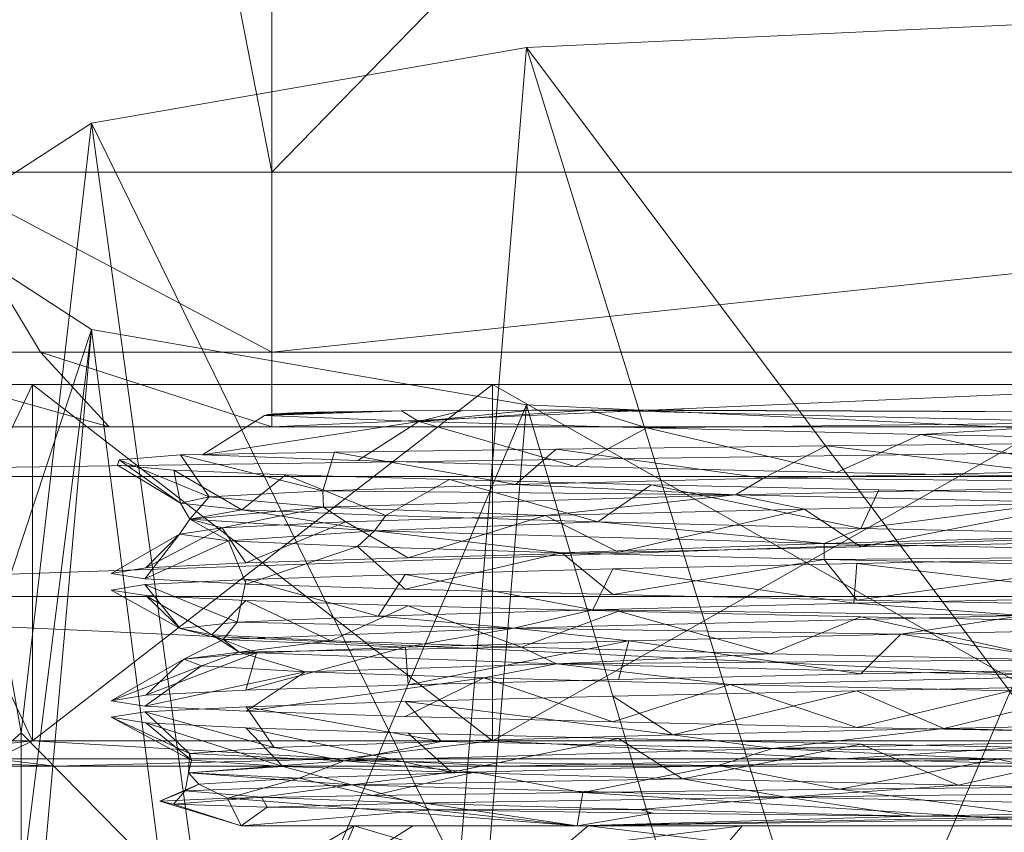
# Model space of a CAD drawing. Header units: millimetres. Extents: x -95 to 95, y -35 to 74.
# Tile 11 of 32: x -13 to -1, y -13 to -3. Entities that reach past the tile are written whole.
import ezdxf

# ---------------------------------------------------------------- set-up
doc = ezdxf.new("R2010")
doc.units = ezdxf.units.MM
doc.header["$LTSCALE"] = 2540
for name, color, linetype, lineweight in [('1', 7, 'Continuous', 18), ('11', 7, 'Continuous', 18), ('13', 7, 'Continuous', 18), ('19', 7, 'Continuous', 18), ('2', 7, 'Continuous', 18), ('20', 7, 'Continuous', 18), ('38', 7, 'Continuous', 18), ('55', 7, 'Continuous', 18), ('58', 7, 'Continuous', 18), ('59', 7, 'Continuous', 18), ('67', 7, 'Continuous', 18), ('68', 7, 'Continuous', 18), ('69', 7, 'Continuous', 18), ('70', 7, 'Continuous', 18), ('71', 7, 'Continuous', 18), ('72', 7, 'Continuous', 18), ('73', 7, 'Continuous', 18), ('74', 7, 'Continuous', 18), ('75', 7, 'Continuous', 18), ('76', 7, 'Continuous', 18), ('84', 7, 'Continuous', 18), ('9', 7, 'Continuous', 18), ('95', 7, 'Continuous', 18)]:
    doc.layers.add(name, color=color, linetype=linetype, lineweight=lineweight)

msp = doc.modelspace()

# ---------------------------------------------------------------- linework, layer by layer
at = {"layer": '1', "color": 7, "linetype": 'Continuous'}
for points in [[(-94.5, 15.5), (94.5, 15.5), (-94.5, -15), (-94.5, 15.5)], [(-94.5, -15), (94.5, 15.5), (-94.354, -15.354), (-94.5, -15)], [(-94.354, -15.354), (94.5, 15.5), (-94, -15.5), (-94.354, -15.354)], [(-94, -15.5), (94.5, 15.5), (94, -15.5), (-94, -15.5)]]:
    msp.add_3dface(points, dxfattribs=at)
at = {"layer": '11', "color": 7, "linetype": 'Continuous'}
for points in [[(-20.851, -8, 43), (20.851, -8, 43), (16.527, -8, 49.139), (-20.851, -8, 43)], [(-16.531, -8, 49.131), (-20.851, -8, 43), (16.527, -8, 49.139), (-16.531, -8, 49.131)], [(-15, -8, 56.5), (-16.531, -8, 49.131), (15, -8, 56.5), (-15, -8, 56.5)], [(15, -8, 56.5), (-16.531, -8, 49.131), (16.527, -8, 49.139), (15, -8, 56.5)], [(-15, -8, 148.5), (-15, -8, 56.5), (15, -8, 148.5), (-15, -8, 148.5)], [(15, -8, 148.5), (-15, -8, 56.5), (15, -8, 56.5), (15, -8, 148.5)], [(-14.619, -8, 150.413), (-15, -8, 148.5), (14.619, -8, 150.413), (-14.619, -8, 150.413)], [(14.619, -8, 150.413), (-15, -8, 148.5), (15, -8, 148.5), (14.619, -8, 150.413)], [(-13.536, -8, 152.036), (-14.619, -8, 150.413), (13.536, -8, 152.036), (-13.536, -8, 152.036)], [(13.536, -8, 152.036), (-14.619, -8, 150.413), (14.619, -8, 150.413), (13.536, -8, 152.036)], [(-11.913, -8, 153.119), (-13.536, -8, 152.036), (11.913, -8, 153.119), (-11.913, -8, 153.119)], [(11.913, -8, 153.119), (-13.536, -8, 152.036), (13.536, -8, 152.036), (11.913, -8, 153.119)], [(-10, -8, 153.5), (-11.913, -8, 153.119), (10, -8, 153.5), (-10, -8, 153.5)], [(10, -8, 153.5), (-11.913, -8, 153.119), (11.913, -8, 153.119), (10, -8, 153.5)]]:
    msp.add_3dface(points, dxfattribs=at)
at = {"layer": '13', "color": 7, "linetype": 'Continuous'}
for points in [[(-10, -5, 156.5), (-10, 15.5, 156.5), (-14, 15.5, 155.428), (-10, -5, 156.5)], [(-10, -5, 156.5), (-14, 15.5, 155.428), (-14, -5, 155.428), (-10, -5, 156.5)]]:
    msp.add_3dface(points, dxfattribs=at)
at = {"layer": '19', "color": 7, "linetype": 'Continuous'}
for points in [[(-12.725, -7.121, 155.079), (-14, -5, 155.428), (-15.036, -7.121, 153.536), (-12.725, -7.121, 155.079)], [(-10, -5, 156.5), (-14, -5, 155.428), (-10, -7.121, 155.621), (-10, -5, 156.5)], [(-10, -7.121, 155.621), (-14, -5, 155.428), (-12.725, -7.121, 155.079), (-10, -7.121, 155.621)], [(-13.536, -8, 152.036), (-11.913, -8, 153.119), (-15.036, -7.121, 153.536), (-13.536, -8, 152.036)], [(-11.913, -8, 153.119), (-12.725, -7.121, 155.079), (-15.036, -7.121, 153.536), (-11.913, -8, 153.119)], [(-11.913, -8, 153.119), (-10, -8, 153.5), (-12.725, -7.121, 155.079), (-11.913, -8, 153.119)], [(-10, -8, 153.5), (-10, -7.121, 155.621), (-12.725, -7.121, 155.079), (-10, -8, 153.5)]]:
    msp.add_3dface(points, dxfattribs=at)
at = {"layer": '2', "color": 7, "linetype": 'Continuous'}
for points in [[(-87, -15, 41), (87, -15, 41), (-20.851, -10, 41), (-87, -15, 41)], [(-20.851, -10, 41), (87, -15, 41), (20.851, -10, 41), (-20.851, -10, 41)]]:
    msp.add_3dface(points, dxfattribs=at)
at = {"layer": '20', "color": 7, "linetype": 'Continuous'}
for points in [[(10, -5, 156.5), (-10, -5, 156.5), (-10, -7.121, 155.621), (10, -5, 156.5)], [(10, -5, 156.5), (-10, -7.121, 155.621), (10, -7.121, 155.621), (10, -5, 156.5)], [(-10, -8, 153.5), (10, -8, 153.5), (10, -7.121, 155.621), (-10, -8, 153.5)], [(-10, -7.121, 155.621), (-10, -8, 153.5), (10, -7.121, 155.621), (-10, -7.121, 155.621)]]:
    msp.add_3dface(points, dxfattribs=at)
at = {"layer": '38', "color": 7, "linetype": 'Continuous'}
for points in [[(20.851, -8, 43), (-20.851, -8, 43), (-20.851, -8.586, 41.586), (20.851, -8, 43)], [(20.851, -8.586, 41.586), (20.851, -8, 43), (-20.851, -8.586, 41.586), (20.851, -8.586, 41.586)], [(-20.851, -10, 41), (20.851, -10, 41), (20.851, -8.586, 41.586), (-20.851, -10, 41)], [(-20.851, -10, 41), (20.851, -8.586, 41.586), (-20.851, -8.586, 41.586), (-20.851, -10, 41)]]:
    msp.add_3dface(points, dxfattribs=at)
at = {"layer": '55', "linetype": 'Continuous'}
for points in [[(0, -12.857, 152.572), (0, -3.205, 150.871), (-7, -3.531, 149.023), (0, -12.857, 152.572)], [(-7, -3.531, 149.023), (-12.124, -4.421, 143.977), (-7.795, -13.268, 150.237), (-7, -3.531, 149.023)], [(-4.074, -12.962, 151.976), (-7, -3.531, 149.023), (-7.795, -13.268, 150.237), (-4.074, -12.962, 151.976)], [(0, -12.857, 152.572), (-7, -3.531, 149.023), (-4.074, -12.962, 151.976), (0, -12.857, 152.572)], [(-14, -5.636, 137.083), (-12.95, -11.606, 143.538), (-12.124, -4.421, 143.977), (-14, -5.636, 137.083)], [(-12.124, -4.421, 143.977), (-12.95, -11.606, 143.538), (-10.842, -13.749, 147.508), (-12.124, -4.421, 143.977)], [(-7.795, -13.268, 150.237), (-12.124, -4.421, 143.977), (-10.842, -13.749, 147.508), (-7.795, -13.268, 150.237)], [(-14, -12.53, 138.299), (-12.95, -11.606, 143.538), (-14, -5.636, 137.083), (-14, -12.53, 138.299)], [(-12.124, -6.852, 130.19), (-14, -12.53, 138.299), (-14, -5.636, 137.083), (-12.124, -6.852, 130.19)], [(-12.95, -13.454, 133.06), (-14, -12.53, 138.299), (-12.124, -6.852, 130.19), (-12.95, -13.454, 133.06)], [(-12.95, -16.211, 133.546), (-12.95, -13.454, 133.06), (-12.124, -6.852, 130.19), (-12.95, -16.211, 133.546)], [(-10.842, -16.826, 130.062), (-12.95, -16.211, 133.546), (-12.124, -6.852, 130.19), (-10.842, -16.826, 130.062)], [(-7, -7.742, 125.143), (-10.842, -16.826, 130.062), (-12.124, -6.852, 130.19), (-7, -7.742, 125.143)], [(-7.795, -17.307, 127.333), (-10.842, -16.826, 130.062), (-7, -7.742, 125.143), (-7.795, -17.307, 127.333)], [(-4.074, -17.613, 125.594), (-7.795, -17.307, 127.333), (-7, -7.742, 125.143), (-4.074, -17.613, 125.594)], [(0, -8.068, 123.296), (-4.074, -17.613, 125.594), (-7, -7.742, 125.143), (0, -8.068, 123.296)], [(0, -8.068, 123.296), (0, -17.719, 124.998), (-4.074, -17.613, 125.594), (0, -8.068, 123.296)], [(-10.842, -13.749, 147.508), (-12.95, -11.606, 143.538), (-12.95, -14.364, 144.024), (-10.842, -13.749, 147.508)]]:
    msp.add_3dface(points, dxfattribs=at)
at = {"layer": '58', "linetype": 'Continuous'}
msp.add_3dface([(-12.95, -11.606, 143.538), (-14, -12.53, 138.299), (-12.95, -13.454, 133.06), (-12.95, -11.606, 143.538)], dxfattribs=at)
at = {"layer": '59', "linetype": 'Continuous'}
msp.add_3dface([(-12.95, -11.606, 143.538), (-12.95, -13.454, 133.06), (-12.95, -14.364, 144.024), (-12.95, -11.606, 143.538)], dxfattribs=at)
at = {"layer": '67', "color": 7, "linetype": 'Continuous'}
for points in [[(-10.085, -7.867, 85.39), (-8.266, -7.935, 82.608), (-10.817, -8.331, 85.056), (-10.085, -7.867, 85.39)], [(-10.817, -8.331, 85.056), (-8.266, -7.935, 82.608), (-8.986, -8.396, 82.209), (-10.817, -8.331, 85.056)], [(-8.986, -8.396, 82.209), (-8.266, -7.935, 82.608), (-6.428, -8.466, 79.993), (-8.986, -8.396, 82.209)], [(-8.266, -7.935, 82.608), (-5.584, -8.012, 80.42), (-6.428, -8.466, 79.993), (-8.266, -7.935, 82.608)], [(-6.428, -8.466, 79.993), (-5.584, -8.012, 80.42), (-3.35, -8.536, 78.588), (-6.428, -8.466, 79.993)], [(-5.584, -8.012, 80.42), (-2.356, -8.089, 79.164), (-3.35, -8.536, 78.588), (-5.584, -8.012, 80.42)], [(-3.35, -8.536, 78.588), (-2.356, -8.089, 79.164), (0, -8.602, 78.106), (-3.35, -8.536, 78.588)], [(-2.356, -8.089, 79.164), (0.964, -8.157, 78.953), (0, -8.602, 78.106), (-2.356, -8.089, 79.164)], [(-0.397, -8.896, 101.082), (-3.724, -8.968, 100.445), (-3.063, -9.412, 101.492), (-0.397, -8.896, 101.082)], [(0, -9.352, 101.893), (-0.397, -8.896, 101.082), (-3.063, -9.412, 101.492), (0, -9.352, 101.893)], [(-3.724, -8.968, 100.445), (-6.781, -9.046, 98.774), (-5.918, -9.477, 100.317), (-3.724, -8.968, 100.445)], [(-3.063, -9.412, 101.492), (-3.724, -8.968, 100.445), (-5.918, -9.477, 100.317), (-3.063, -9.412, 101.492)], [(-9.127, -9.12, 96.297), (-10.585, -9.188, 93.305), (-10.304, -9.603, 95.94), (-9.127, -9.12, 96.297)], [(-8.394, -9.542, 98.426), (-9.127, -9.12, 96.297), (-10.304, -9.603, 95.94), (-8.394, -9.542, 98.426)], [(-6.781, -9.046, 98.774), (-9.127, -9.12, 96.297), (-8.394, -9.542, 98.426), (-6.781, -9.046, 98.774)], [(-5.918, -9.477, 100.317), (-6.781, -9.046, 98.774), (-8.394, -9.542, 98.426), (-5.918, -9.477, 100.317)], [(-11.484, -9.662, 93.095), (-11.088, -9.266, 89.877), (-11.893, -9.727, 90.04), (-11.484, -9.662, 93.095)], [(-11.893, -9.727, 90.04), (-11.088, -9.266, 89.877), (-11.496, -9.791, 86.952), (-11.893, -9.727, 90.04)], [(-11.088, -9.266, 89.877), (-10.511, -9.343, 86.466), (-11.496, -9.791, 86.952), (-11.088, -9.266, 89.877)], [(-10.585, -9.188, 93.305), (-11.088, -9.266, 89.877), (-11.484, -9.662, 93.095), (-10.585, -9.188, 93.305)], [(-10.304, -9.603, 95.94), (-10.585, -9.188, 93.305), (-11.484, -9.662, 93.095), (-10.304, -9.603, 95.94)], [(-11.496, -9.791, 86.952), (-10.511, -9.343, 86.466), (-10.3, -9.852, 84.053), (-11.496, -9.791, 86.952)], [(-10.511, -9.343, 86.466), (-8.992, -9.411, 83.51), (-10.3, -9.852, 84.053), (-10.511, -9.343, 86.466)], [(-10.3, -9.852, 84.053), (-8.992, -9.411, 83.51), (-8.429, -9.912, 81.609), (-10.3, -9.852, 84.053)], [(-8.992, -9.411, 83.51), (-6.585, -9.485, 81.078), (-8.429, -9.912, 81.609), (-8.992, -9.411, 83.51)], [(-8.429, -9.912, 81.609), (-6.585, -9.485, 81.078), (-5.984, -9.976, 79.722), (-8.429, -9.912, 81.609)], [(-6.585, -9.485, 81.078), (-3.493, -9.563, 79.476), (-5.984, -9.976, 79.722), (-6.585, -9.485, 81.078)], [(-5.984, -9.976, 79.722), (-3.493, -9.563, 79.476), (-3.109, -10.041, 78.52), (-5.984, -9.976, 79.722)], [(-3.493, -9.563, 79.476), (-0.165, -9.635, 78.912), (-3.109, -10.041, 78.52), (-3.493, -9.563, 79.476)], [(-3.109, -10.041, 78.52), (-0.165, -9.635, 78.912), (0, -10.102, 78.107), (-3.109, -10.041, 78.52)], [(0.73, -10.373, 101.065), (-2.591, -10.442, 100.782), (0, -10.852, 101.893), (0.73, -10.373, 101.065)], [(-5.796, -10.52, 99.454), (-8.424, -10.596, 97.211), (-8.394, -11.042, 98.426), (-5.796, -10.52, 99.454)], [(-5.918, -10.977, 100.317), (-5.796, -10.52, 99.454), (-8.394, -11.042, 98.426), (-5.918, -10.977, 100.317)], [(-3.063, -10.912, 101.492), (-5.796, -10.52, 99.454), (-5.918, -10.977, 100.317), (-3.063, -10.912, 101.492)], [(-2.591, -10.442, 100.782), (-5.796, -10.52, 99.454), (-3.063, -10.912, 101.492), (-2.591, -10.442, 100.782)], [(0, -10.852, 101.893), (-2.591, -10.442, 100.782), (-3.063, -10.912, 101.492), (0, -10.852, 101.893)], [(-10.181, -10.664, 94.394), (-11.037, -10.739, 91.074), (-11.484, -11.162, 93.095), (-10.181, -10.664, 94.394)], [(-10.304, -11.103, 95.94), (-10.181, -10.664, 94.394), (-11.484, -11.162, 93.095), (-10.304, -11.103, 95.94)], [(-8.424, -10.596, 97.211), (-10.181, -10.664, 94.394), (-10.304, -11.103, 95.94), (-8.424, -10.596, 97.211)], [(-8.394, -11.042, 98.426), (-8.424, -10.596, 97.211), (-10.304, -11.103, 95.94), (-8.394, -11.042, 98.426)], [(-11.037, -10.739, 91.074), (-10.826, -10.817, 87.599), (-11.893, -11.227, 90.04), (-11.037, -10.739, 91.074)], [(-11.484, -11.162, 93.095), (-11.037, -10.739, 91.074), (-11.893, -11.227, 90.04), (-11.484, -11.162, 93.095)], [(-11.893, -11.227, 90.04), (-10.826, -10.817, 87.599), (-11.496, -11.291, 86.952), (-11.893, -11.227, 90.04)], [(-10.826, -10.817, 87.599), (-9.607, -10.888, 84.462), (-11.496, -11.291, 86.952), (-10.826, -10.817, 87.599)], [(-11.496, -11.291, 86.952), (-9.607, -10.888, 84.462), (-10.3, -11.352, 84.053), (-11.496, -11.291, 86.952)], [(-9.607, -10.888, 84.462), (-7.503, -10.958, 81.835), (-10.3, -11.352, 84.053), (-9.607, -10.888, 84.462)], [(-10.3, -11.352, 84.053), (-7.503, -10.958, 81.835), (-8.429, -11.412, 81.609), (-10.3, -11.352, 84.053)], [(-8.429, -11.412, 81.609), (-7.503, -10.958, 81.835), (-5.984, -11.476, 79.722), (-8.429, -11.412, 81.609)], [(-7.503, -10.958, 81.835), (-4.602, -11.037, 79.911), (-5.984, -11.476, 79.722), (-7.503, -10.958, 81.835)], [(-5.984, -11.476, 79.722), (-4.602, -11.037, 79.911), (-3.109, -11.541, 78.52), (-5.984, -11.476, 79.722)], [(-4.602, -11.037, 79.911), (-1.3, -11.112, 78.987), (-3.109, -11.541, 78.52), (-4.602, -11.037, 79.911)], [(-3.109, -11.541, 78.52), (-1.3, -11.112, 78.987), (0, -11.602, 78.107), (-3.109, -11.541, 78.52)], [(-4.742, -11.992, 100.024), (-3.312, -12.271, 101.155), (-1.446, -11.917, 100.994), (-4.742, -11.992, 100.024)], [(-3.312, -12.271, 101.155), (0, -12.238, 101.695), (-1.446, -11.917, 100.994), (-3.312, -12.271, 101.155)], [(-1.446, -11.917, 100.994), (0, -12.238, 101.695), (1.872, -11.85, 100.93), (-1.446, -11.917, 100.994)], [(-7.614, -12.071, 98.062), (-6.335, -12.307, 99.687), (-4.742, -11.992, 100.024), (-7.614, -12.071, 98.062)], [(-6.335, -12.307, 99.687), (-3.312, -12.271, 101.155), (-4.742, -11.992, 100.024), (-6.335, -12.307, 99.687)], [(-10.858, -12.212, 92.252), (-10.522, -12.376, 94.53), (-9.678, -12.141, 95.413), (-10.858, -12.212, 92.252)], [(-10.522, -12.376, 94.53), (-8.811, -12.343, 97.409), (-9.678, -12.141, 95.413), (-10.522, -12.376, 94.53)], [(-9.678, -12.141, 95.413), (-8.811, -12.343, 97.409), (-7.614, -12.071, 98.062), (-9.678, -12.141, 95.413)], [(-8.811, -12.343, 97.409), (-6.335, -12.307, 99.687), (-7.614, -12.071, 98.062), (-8.811, -12.343, 97.409)], [(-11.318, -12.411, 91.32), (-10.522, -12.376, 94.53), (-10.858, -12.212, 92.252), (-11.318, -12.411, 91.32)], [(-11.021, -12.291, 88.774), (-11.318, -12.411, 91.32), (-10.858, -12.212, 92.252), (-11.021, -12.291, 88.774)], [(-11.157, -12.447, 88.017), (-11.318, -12.411, 91.32), (-11.021, -12.291, 88.774), (-11.157, -12.447, 88.017)], [(-10.122, -12.365, 85.471), (-11.157, -12.447, 88.017), (-11.021, -12.291, 88.774), (-10.122, -12.365, 85.471)], [(-10.054, -12.482, 84.903), (-11.157, -12.447, 88.017), (-10.122, -12.365, 85.471), (-10.054, -12.482, 84.903)], [(-8.326, -12.433, 82.676), (-10.054, -12.482, 84.903), (-10.122, -12.365, 85.471), (-8.326, -12.433, 82.676)], [(-8.121, -12.515, 82.266), (-10.054, -12.482, 84.903), (-8.326, -12.433, 82.676), (-8.121, -12.515, 82.266)], [(-5.664, -12.51, 80.467), (-8.121, -12.515, 82.266), (-8.326, -12.433, 82.676), (-5.664, -12.51, 80.467)], [(-5.511, -12.551, 80.305), (-8.121, -12.515, 82.266), (-5.664, -12.51, 80.467), (-5.511, -12.551, 80.305)], [(-2.444, -12.587, 79.184), (-5.511, -12.551, 80.305), (-5.664, -12.51, 80.467), (-2.444, -12.587, 79.184)]]:
    msp.add_3dface(points, dxfattribs=at)
at = {"layer": '68', "color": 7, "linetype": 'Continuous'}
for points in [[(10.36, -12.7, 86.634), (10.361, -12.7, 93.366), (-10.361, -12.7, 86.634), (10.36, -12.7, 86.634)], [(-6.404, -12.7, 81.188), (10.36, -12.7, 86.634), (-10.361, -12.7, 86.634), (-6.404, -12.7, 81.188)], [(-10.361, -12.7, 86.634), (10.361, -12.7, 93.366), (-10.36, -12.7, 93.366), (-10.361, -12.7, 86.634)], [(10.361, -12.7, 93.366), (6.404, -12.7, 98.812), (-10.36, -12.7, 93.366), (10.361, -12.7, 93.366)], [(-10.36, -12.7, 93.366), (6.404, -12.7, 98.812), (-6.404, -12.7, 98.813), (-10.36, -12.7, 93.366)], [(0, -12.7, 79.106), (6.404, -12.7, 81.187), (-6.404, -12.7, 81.188), (0, -12.7, 79.106)], [(6.404, -12.7, 81.187), (10.36, -12.7, 86.634), (-6.404, -12.7, 81.188), (6.404, -12.7, 81.187)], [(6.404, -12.7, 98.812), (0, -12.7, 100.894), (-6.404, -12.7, 98.813), (6.404, -12.7, 98.812)]]:
    msp.add_3dface(points, dxfattribs=at)
at = {"layer": '69', "color": 7, "linetype": 'Continuous'}
for points in [[(-8.266, -7.935, 82.608), (-10.085, -7.867, 85.39), (-8.473, -7.812, 82.995), (-8.266, -7.935, 82.608)], [(-8.473, -7.812, 82.995), (-10.085, -7.867, 85.39), (-8.956, -7.817, 83.609), (-8.473, -7.812, 82.995)], [(-8.956, -7.817, 83.609), (-10.085, -7.867, 85.39), (-9.266, -7.822, 84.051), (-8.956, -7.817, 83.609)], [(-9.266, -7.822, 84.051), (-10.085, -7.867, 85.39), (-9.478, -7.827, 84.379), (-9.266, -7.822, 84.051)], [(-9.478, -7.827, 84.379), (-10.085, -7.867, 85.39), (-9.629, -7.831, 84.626), (-9.478, -7.827, 84.379)], [(-9.629, -7.831, 84.626), (-10.085, -7.867, 85.39), (-9.74, -7.835, 84.815), (-9.629, -7.831, 84.626)], [(-9.74, -7.835, 84.815), (-10.085, -7.867, 85.39), (-9.823, -7.839, 84.96), (-9.74, -7.835, 84.815)], [(-9.823, -7.839, 84.96), (-10.085, -7.867, 85.39), (-9.886, -7.842, 85.072), (-9.823, -7.839, 84.96)], [(-9.886, -7.842, 85.072), (-10.085, -7.867, 85.39), (-9.935, -7.845, 85.158), (-9.886, -7.842, 85.072)], [(-9.935, -7.845, 85.158), (-10.085, -7.867, 85.39), (-9.972, -7.848, 85.224), (-9.935, -7.845, 85.158)], [(-9.972, -7.848, 85.224), (-10.085, -7.867, 85.39), (-10.001, -7.851, 85.274), (-9.972, -7.848, 85.224)], [(-10.001, -7.851, 85.274), (-10.085, -7.867, 85.39), (-10.042, -7.856, 85.34), (-10.001, -7.851, 85.274)], [(-7.75, -7.807, 82.214), (-8.266, -7.935, 82.608), (-8.473, -7.812, 82.995), (-7.75, -7.807, 82.214)], [(-5.584, -8.012, 80.42), (-8.266, -7.935, 82.608), (-6.258, -7.804, 80.977), (-5.584, -8.012, 80.42)], [(-6.258, -7.804, 80.977), (-8.266, -7.935, 82.608), (-6.94, -7.805, 81.49), (-6.258, -7.804, 80.977)], [(-6.94, -7.805, 81.49), (-8.266, -7.935, 82.608), (-7.75, -7.807, 82.214), (-6.94, -7.805, 81.49)], [(-0.087, -7.948, 79.02), (-5.584, -8.012, 80.42), (-6.258, -7.804, 80.977), (-0.087, -7.948, 79.02)], [(-0.087, -7.948, 79.02), (-6.258, -7.804, 80.977), (-1.069, -7.821, 79.043), (-0.087, -7.948, 79.02)], [(-1.069, -7.821, 79.043), (-6.258, -7.804, 80.977), (-2.125, -7.816, 79.207), (-1.069, -7.821, 79.043)], [(-2.125, -7.816, 79.207), (-6.258, -7.804, 80.977), (-3.162, -7.811, 79.472), (-2.125, -7.816, 79.207)], [(-3.162, -7.811, 79.472), (-6.258, -7.804, 80.977), (-4.172, -7.808, 79.836), (-3.162, -7.811, 79.472)], [(-4.172, -7.808, 79.836), (-6.258, -7.804, 80.977), (-5.144, -7.805, 80.297), (-4.172, -7.808, 79.836)], [(-5.144, -7.805, 80.297), (-6.258, -7.804, 80.977), (-6.069, -7.804, 80.849), (-5.144, -7.805, 80.297)], [(-2.356, -8.089, 79.164), (-5.584, -8.012, 80.42), (-0.087, -7.948, 79.02), (-2.356, -8.089, 79.164)], [(0.964, -8.157, 78.953), (-2.356, -8.089, 79.164), (-0.087, -7.948, 79.02), (0.964, -8.157, 78.953)], [(-4.208, -8.604, 100.26), (1.788, -8.663, 100.834), (-0.918, -8.53, 101.051), (-4.208, -8.604, 100.26)], [(-9.397, -8.754, 95.887), (-4.54, -8.801, 99.998), (-7.129, -8.681, 98.494), (-9.397, -8.754, 95.887)], [(-7.129, -8.681, 98.494), (-4.54, -8.801, 99.998), (-4.208, -8.604, 100.26), (-7.129, -8.681, 98.494)], [(-4.54, -8.801, 99.998), (1.788, -8.663, 100.834), (-4.208, -8.604, 100.26), (-4.54, -8.801, 99.998)], [(-4.54, -8.801, 99.998), (-0.397, -8.896, 101.082), (1.788, -8.663, 100.834), (-4.54, -8.801, 99.998)], [(-10.735, -8.824, 92.78), (-9.389, -8.945, 95.694), (-9.397, -8.754, 95.887), (-10.735, -8.824, 92.78)], [(-9.389, -8.945, 95.694), (-4.54, -8.801, 99.998), (-9.397, -8.754, 95.887), (-9.389, -8.945, 95.694)], [(-9.389, -8.945, 95.694), (-6.781, -9.046, 98.774), (-4.54, -8.801, 99.998), (-9.389, -8.945, 95.694)], [(-6.781, -9.046, 98.774), (-3.724, -8.968, 100.445), (-4.54, -8.801, 99.998), (-6.781, -9.046, 98.774)], [(-3.724, -8.968, 100.445), (-0.397, -8.896, 101.082), (-4.54, -8.801, 99.998), (-3.724, -8.968, 100.445)], [(-11.073, -8.901, 89.396), (-10.966, -9.088, 89.435), (-10.735, -8.824, 92.78), (-11.073, -8.901, 89.396)], [(-10.354, -8.977, 86.03), (-10.966, -9.088, 89.435), (-11.073, -8.901, 89.396), (-10.354, -8.977, 86.03)], [(-10.966, -9.088, 89.435), (-9.389, -8.945, 95.694), (-10.735, -8.824, 92.78), (-10.966, -9.088, 89.435)], [(-10.966, -9.088, 89.435), (-10.585, -9.188, 93.305), (-9.389, -8.945, 95.694), (-10.966, -9.088, 89.435)], [(-8.788, -9.227, 83.417), (-10.966, -9.088, 89.435), (-10.354, -8.977, 86.03), (-8.788, -9.227, 83.417)], [(-10.585, -9.188, 93.305), (-9.127, -9.12, 96.297), (-9.389, -8.945, 95.694), (-10.585, -9.188, 93.305)], [(-8.658, -9.046, 83.072), (-8.788, -9.227, 83.417), (-10.354, -8.977, 86.03), (-8.658, -9.046, 83.072)], [(-9.127, -9.12, 96.297), (-6.781, -9.046, 98.774), (-9.389, -8.945, 95.694), (-9.127, -9.12, 96.297)], [(-10.511, -9.343, 86.466), (-11.088, -9.266, 89.877), (-10.966, -9.088, 89.435), (-10.511, -9.343, 86.466)], [(-11.088, -9.266, 89.877), (-10.585, -9.188, 93.305), (-10.966, -9.088, 89.435), (-11.088, -9.266, 89.877)], [(-8.788, -9.227, 83.417), (-10.511, -9.343, 86.466), (-10.966, -9.088, 89.435), (-8.788, -9.227, 83.417)], [(-6.161, -9.121, 80.78), (-8.788, -9.227, 83.417), (-8.658, -9.046, 83.072), (-6.161, -9.121, 80.78)], [(-3.494, -9.375, 79.59), (-8.788, -9.227, 83.417), (-6.161, -9.121, 80.78), (-3.494, -9.375, 79.59)], [(-3.061, -9.197, 79.342), (-3.494, -9.375, 79.59), (-6.161, -9.121, 80.78), (-3.061, -9.197, 79.342)], [(-8.992, -9.411, 83.51), (-10.511, -9.343, 86.466), (-8.788, -9.227, 83.417), (-8.992, -9.411, 83.51)], [(-6.585, -9.485, 81.078), (-8.992, -9.411, 83.51), (-8.788, -9.227, 83.417), (-6.585, -9.485, 81.078)], [(-3.494, -9.375, 79.59), (-6.585, -9.485, 81.078), (-8.788, -9.227, 83.417), (-3.494, -9.375, 79.59)], [(0.362, -9.269, 78.917), (-3.494, -9.375, 79.59), (-3.061, -9.197, 79.342), (0.362, -9.269, 78.917)], [(2.867, -9.511, 79.4), (-3.494, -9.375, 79.59), (0.362, -9.269, 78.917), (2.867, -9.511, 79.4)], [(-3.493, -9.563, 79.476), (-6.585, -9.485, 81.078), (-3.494, -9.375, 79.59), (-3.493, -9.563, 79.476)], [(2.867, -9.511, 79.4), (-3.493, -9.563, 79.476), (-3.494, -9.375, 79.59), (2.867, -9.511, 79.4)], [(-0.165, -9.635, 78.912), (-3.493, -9.563, 79.476), (2.867, -9.511, 79.4), (-0.165, -9.635, 78.912)], [(-6.22, -10.155, 99.18), (-1.155, -10.223, 100.92), (-3.144, -10.079, 100.634), (-6.22, -10.155, 99.18)], [(-3.144, -10.079, 100.634), (-1.155, -10.223, 100.92), (0.211, -10.008, 101.087), (-3.144, -10.079, 100.634)], [(-8.747, -10.231, 96.816), (-7.149, -10.371, 98.334), (-6.22, -10.155, 99.18), (-8.747, -10.231, 96.816)], [(-7.149, -10.371, 98.334), (-1.155, -10.223, 100.92), (-6.22, -10.155, 99.18), (-7.149, -10.371, 98.334)], [(-11.077, -10.376, 90.511), (-10.572, -10.507, 92.969), (-10.408, -10.301, 93.827), (-11.077, -10.376, 90.511)], [(-10.572, -10.507, 92.969), (-7.149, -10.371, 98.334), (-10.408, -10.301, 93.827), (-10.572, -10.507, 92.969)], [(-10.408, -10.301, 93.827), (-7.149, -10.371, 98.334), (-8.747, -10.231, 96.816), (-10.408, -10.301, 93.827)], [(-7.149, -10.371, 98.334), (-2.591, -10.442, 100.782), (-1.155, -10.223, 100.92), (-7.149, -10.371, 98.334)], [(-2.591, -10.442, 100.782), (0.73, -10.373, 101.065), (-1.155, -10.223, 100.92), (-2.591, -10.442, 100.782)], [(-10.706, -10.452, 87.11), (-10.572, -10.507, 92.969), (-11.077, -10.376, 90.511), (-10.706, -10.452, 87.11)], [(-10.572, -10.507, 92.969), (-8.424, -10.596, 97.211), (-7.149, -10.371, 98.334), (-10.572, -10.507, 92.969)], [(-8.424, -10.596, 97.211), (-5.796, -10.52, 99.454), (-7.149, -10.371, 98.334), (-8.424, -10.596, 97.211)], [(-5.796, -10.52, 99.454), (-2.591, -10.442, 100.782), (-7.149, -10.371, 98.334), (-5.796, -10.52, 99.454)], [(-11.037, -10.739, 91.074), (-10.181, -10.664, 94.394), (-10.572, -10.507, 92.969), (-11.037, -10.739, 91.074)], [(-10.382, -10.656, 86.423), (-11.037, -10.739, 91.074), (-10.572, -10.507, 92.969), (-10.382, -10.656, 86.423)], [(-10.382, -10.656, 86.423), (-10.572, -10.507, 92.969), (-10.706, -10.452, 87.11), (-10.382, -10.656, 86.423)], [(-9.305, -10.523, 83.968), (-10.382, -10.656, 86.423), (-10.706, -10.452, 87.11), (-9.305, -10.523, 83.968)], [(-10.181, -10.664, 94.394), (-8.424, -10.596, 97.211), (-10.572, -10.507, 92.969), (-10.181, -10.664, 94.394)], [(-7.057, -10.596, 81.446), (-10.382, -10.656, 86.423), (-9.305, -10.523, 83.968), (-7.057, -10.596, 81.446)], [(-10.826, -10.817, 87.599), (-11.037, -10.739, 91.074), (-10.382, -10.656, 86.423), (-10.826, -10.817, 87.599)], [(-9.607, -10.888, 84.462), (-10.826, -10.817, 87.599), (-10.382, -10.656, 86.423), (-9.607, -10.888, 84.462)], [(-6.645, -10.794, 81.258), (-10.382, -10.656, 86.423), (-7.057, -10.596, 81.446), (-6.645, -10.794, 81.258)], [(-6.645, -10.794, 81.258), (-9.607, -10.888, 84.462), (-10.382, -10.656, 86.423), (-6.645, -10.794, 81.258)], [(-4.125, -10.673, 79.707), (-6.645, -10.794, 81.258), (-7.057, -10.596, 81.446), (-4.125, -10.673, 79.707)], [(-0.766, -10.747, 78.937), (-6.645, -10.794, 81.258), (-4.125, -10.673, 79.707), (-0.766, -10.747, 78.937)], [(-0.537, -10.939, 79.033), (-6.645, -10.794, 81.258), (-0.766, -10.747, 78.937), (-0.537, -10.939, 79.033)], [(-7.503, -10.958, 81.835), (-9.607, -10.888, 84.462), (-6.645, -10.794, 81.258), (-7.503, -10.958, 81.835)], [(-4.602, -11.037, 79.911), (-7.503, -10.958, 81.835), (-6.645, -10.794, 81.258), (-4.602, -11.037, 79.911)], [(-0.537, -10.939, 79.033), (-4.602, -11.037, 79.911), (-6.645, -10.794, 81.258), (-0.537, -10.939, 79.033)], [(-1.3, -11.112, 78.987), (-4.602, -11.037, 79.911), (-0.537, -10.939, 79.033), (-1.3, -11.112, 78.987)], [(-5.275, -11.63, 99.754), (-4.101, -11.79, 100.186), (-2.084, -11.555, 100.891), (-5.275, -11.63, 99.754)], [(-4.101, -11.79, 100.186), (2.245, -11.653, 100.748), (-2.084, -11.555, 100.891), (-4.101, -11.79, 100.186)], [(-2.084, -11.555, 100.891), (2.245, -11.653, 100.748), (1.318, -11.485, 101.01), (-2.084, -11.555, 100.891)], [(-9.971, -11.778, 94.852), (-9.147, -11.936, 96.075), (-8, -11.707, 97.679), (-9.971, -11.778, 94.852)], [(-9.147, -11.936, 96.075), (-4.101, -11.79, 100.186), (-8, -11.707, 97.679), (-9.147, -11.936, 96.075)], [(-8, -11.707, 97.679), (-4.101, -11.79, 100.186), (-5.275, -11.63, 99.754), (-8, -11.707, 97.679)], [(-4.101, -11.79, 100.186), (1.872, -11.85, 100.93), (2.245, -11.653, 100.748), (-4.101, -11.79, 100.186)], [(-10.969, -11.85, 91.628), (-9.147, -11.936, 96.075), (-9.971, -11.778, 94.852), (-10.969, -11.85, 91.628)], [(-9.147, -11.936, 96.075), (-4.742, -11.992, 100.024), (-4.101, -11.79, 100.186), (-9.147, -11.936, 96.075)], [(-4.742, -11.992, 100.024), (-1.446, -11.917, 100.994), (-4.101, -11.79, 100.186), (-4.742, -11.992, 100.024)], [(-1.446, -11.917, 100.994), (1.872, -11.85, 100.93), (-4.101, -11.79, 100.186), (-1.446, -11.917, 100.994)], [(-10.98, -12.077, 89.913), (-9.147, -11.936, 96.075), (-10.969, -11.85, 91.628), (-10.98, -12.077, 89.913)], [(-10.945, -11.927, 88.216), (-10.98, -12.077, 89.913), (-10.969, -11.85, 91.628), (-10.945, -11.927, 88.216)], [(-9.869, -12.001, 84.944), (-10.98, -12.077, 89.913), (-10.945, -11.927, 88.216), (-9.869, -12.001, 84.944)], [(-10.98, -12.077, 89.913), (-9.678, -12.141, 95.413), (-9.147, -11.936, 96.075), (-10.98, -12.077, 89.913)], [(-9.678, -12.141, 95.413), (-7.614, -12.071, 98.062), (-9.147, -11.936, 96.075), (-9.678, -12.141, 95.413)], [(-7.614, -12.071, 98.062), (-4.742, -11.992, 100.024), (-9.147, -11.936, 96.075), (-7.614, -12.071, 98.062)], [(-9.055, -12.217, 83.789), (-10.98, -12.077, 89.913), (-9.869, -12.001, 84.944), (-9.055, -12.217, 83.789)], [(-7.885, -12.071, 82.203), (-9.055, -12.217, 83.789), (-9.869, -12.001, 84.944), (-7.885, -12.071, 82.203)], [(-11.021, -12.291, 88.774), (-10.858, -12.212, 92.252), (-10.98, -12.077, 89.913), (-11.021, -12.291, 88.774)], [(-9.055, -12.217, 83.789), (-11.021, -12.291, 88.774), (-10.98, -12.077, 89.913), (-9.055, -12.217, 83.789)], [(-10.858, -12.212, 92.252), (-9.678, -12.141, 95.413), (-10.98, -12.077, 89.913), (-10.858, -12.212, 92.252)], [(-5.164, -12.147, 80.187), (-9.055, -12.217, 83.789), (-7.885, -12.071, 82.203), (-5.164, -12.147, 80.187)], [(-3.941, -12.364, 79.751), (-9.055, -12.217, 83.789), (-5.164, -12.147, 80.187), (-3.941, -12.364, 79.751)], [(-1.917, -12.223, 79.078), (-3.941, -12.364, 79.751), (-5.164, -12.147, 80.187), (-1.917, -12.223, 79.078)], [(-10.122, -12.365, 85.471), (-11.021, -12.291, 88.774), (-9.055, -12.217, 83.789), (-10.122, -12.365, 85.471)], [(-8.326, -12.433, 82.676), (-10.122, -12.365, 85.471), (-9.055, -12.217, 83.789), (-8.326, -12.433, 82.676)], [(-3.941, -12.364, 79.751), (-8.326, -12.433, 82.676), (-9.055, -12.217, 83.789), (-3.941, -12.364, 79.751)], [(1.502, -12.293, 79.013), (-3.941, -12.364, 79.751), (-1.917, -12.223, 79.078), (1.502, -12.293, 79.013)], [(-5.664, -12.51, 80.467), (-8.326, -12.433, 82.676), (-3.941, -12.364, 79.751), (-5.664, -12.51, 80.467)], [(-2.444, -12.587, 79.184), (-5.664, -12.51, 80.467), (-3.941, -12.364, 79.751), (-2.444, -12.587, 79.184)], [(2.411, -12.501, 79.287), (-3.941, -12.364, 79.751), (1.502, -12.293, 79.013), (2.411, -12.501, 79.287)], [(2.411, -12.501, 79.287), (-2.444, -12.587, 79.184), (-3.941, -12.364, 79.751), (2.411, -12.501, 79.287)], [(-2.444, -12.587, 79.184), (2.411, -12.501, 79.287), (-1.228, -12.599, 79), (-2.444, -12.587, 79.184)]]:
    msp.add_3dface(points, dxfattribs=at)
at = {"layer": '70', "color": 7, "linetype": 'Continuous'}
for points in [[(0, -12.7, 100.894), (-3.312, -12.271, 101.155), (-6.335, -12.307, 99.687), (0, -12.7, 100.894)], [(0, -12.7, 100.894), (0, -12.238, 101.695), (-3.312, -12.271, 101.155), (0, -12.7, 100.894)], [(-10.522, -12.376, 94.53), (-11.318, -12.411, 91.32), (-10.36, -12.7, 93.366), (-10.522, -12.376, 94.53)], [(-8.811, -12.343, 97.409), (-10.522, -12.376, 94.53), (-6.404, -12.7, 98.813), (-8.811, -12.343, 97.409)], [(-10.522, -12.376, 94.53), (-10.36, -12.7, 93.366), (-6.404, -12.7, 98.813), (-10.522, -12.376, 94.53)], [(-6.335, -12.307, 99.687), (-8.811, -12.343, 97.409), (-6.404, -12.7, 98.813), (-6.335, -12.307, 99.687)], [(0, -12.7, 100.894), (-6.335, -12.307, 99.687), (-6.404, -12.7, 98.813), (0, -12.7, 100.894)], [(-11.318, -12.411, 91.32), (-11.157, -12.447, 88.017), (-10.36, -12.7, 93.366), (-11.318, -12.411, 91.32)], [(-11.157, -12.447, 88.017), (-10.054, -12.482, 84.903), (-10.361, -12.7, 86.634), (-11.157, -12.447, 88.017)], [(-11.157, -12.447, 88.017), (-10.361, -12.7, 86.634), (-10.36, -12.7, 93.366), (-11.157, -12.447, 88.017)], [(-10.054, -12.482, 84.903), (-8.121, -12.515, 82.266), (-10.361, -12.7, 86.634), (-10.054, -12.482, 84.903)], [(-8.121, -12.515, 82.266), (-6.404, -12.7, 81.188), (-10.361, -12.7, 86.634), (-8.121, -12.515, 82.266)], [(-8.121, -12.515, 82.266), (-5.511, -12.551, 80.305), (-6.404, -12.7, 81.188), (-8.121, -12.515, 82.266)], [(-5.511, -12.551, 80.305), (-2.444, -12.587, 79.184), (-6.404, -12.7, 81.188), (-5.511, -12.551, 80.305)], [(-6.404, -12.7, 81.188), (-2.444, -12.587, 79.184), (-1.228, -12.599, 79), (-6.404, -12.7, 81.188)], [(0, -12.609, 78.95), (-6.404, -12.7, 81.188), (-1.228, -12.599, 79), (0, -12.609, 78.95)], [(0, -12.609, 78.95), (0, -12.7, 79.106), (-6.404, -12.7, 81.188), (0, -12.609, 78.95)]]:
    msp.add_3dface(points, dxfattribs=at)
at = {"layer": '71', "color": 7, "linetype": 'Continuous'}
for points in [[(-6.652, -8.262, 99.713), (-4.208, -8.604, 100.26), (-3.47, -8.224, 101.182), (-6.652, -8.262, 99.713)], [(-4.208, -8.604, 100.26), (-0.918, -8.53, 101.051), (-3.47, -8.224, 101.182), (-4.208, -8.604, 100.26)], [(-3.47, -8.224, 101.182), (-0.918, -8.53, 101.051), (0, -8.189, 101.648), (-3.47, -8.224, 101.182)], [(-11.795, -8.39, 91.53), (-10.735, -8.824, 92.78), (-11.073, -8.331, 94.342), (-11.795, -8.39, 91.53)], [(-11.073, -8.331, 94.342), (-9.397, -8.754, 95.887), (-9.261, -8.298, 97.37), (-11.073, -8.331, 94.342)], [(-10.735, -8.824, 92.78), (-9.397, -8.754, 95.887), (-11.073, -8.331, 94.342), (-10.735, -8.824, 92.78)], [(-9.397, -8.754, 95.887), (-7.129, -8.681, 98.494), (-9.261, -8.298, 97.37), (-9.397, -8.754, 95.887)], [(-9.261, -8.298, 97.37), (-7.129, -8.681, 98.494), (-6.652, -8.262, 99.713), (-9.261, -8.298, 97.37)], [(-7.129, -8.681, 98.494), (-4.208, -8.604, 100.26), (-6.652, -8.262, 99.713), (-7.129, -8.681, 98.494)], [(-11.817, -8.451, 88.649), (-11.073, -8.901, 89.396), (-11.795, -8.39, 91.53), (-11.817, -8.451, 88.649)], [(-11.154, -8.509, 85.871), (-11.073, -8.901, 89.396), (-11.817, -8.451, 88.649), (-11.154, -8.509, 85.871)], [(-11.073, -8.901, 89.396), (-10.735, -8.824, 92.78), (-11.795, -8.39, 91.53), (-11.073, -8.901, 89.396)], [(-10.354, -8.977, 86.03), (-11.073, -8.901, 89.396), (-11.154, -8.509, 85.871), (-10.354, -8.977, 86.03)], [(-9.836, -8.564, 83.314), (-10.354, -8.977, 86.03), (-11.154, -8.509, 85.871), (-9.836, -8.564, 83.314)], [(-8.658, -9.046, 83.072), (-10.354, -8.977, 86.03), (-9.836, -8.564, 83.314), (-8.658, -9.046, 83.072)], [(-7.908, -8.622, 81.116), (-8.658, -9.046, 83.072), (-9.836, -8.564, 83.314), (-7.908, -8.622, 81.116)], [(-6.161, -9.121, 80.78), (-8.658, -9.046, 83.072), (-7.908, -8.622, 81.116), (-6.161, -9.121, 80.78)], [(-5.533, -8.683, 79.472), (-6.161, -9.121, 80.78), (-7.908, -8.622, 81.116), (-5.533, -8.683, 79.472)], [(-3.061, -9.197, 79.342), (-6.161, -9.121, 80.78), (-5.533, -8.683, 79.472), (-3.061, -9.197, 79.342)], [(-2.851, -8.742, 78.453), (-3.061, -9.197, 79.342), (-5.533, -8.683, 79.472), (-2.851, -8.742, 78.453)], [(0, -8.798, 78.107), (-3.061, -9.197, 79.342), (-2.851, -8.742, 78.453), (0, -8.798, 78.107)], [(0.362, -9.269, 78.917), (-3.061, -9.197, 79.342), (0, -8.798, 78.107), (0.362, -9.269, 78.917)], [(-5.984, -9.674, 100.278), (-3.144, -10.079, 100.634), (-3.109, -9.609, 101.48), (-5.984, -9.674, 100.278)], [(-3.144, -10.079, 100.634), (0.211, -10.008, 101.087), (-3.109, -9.609, 101.48), (-3.144, -10.079, 100.634)], [(-3.109, -9.609, 101.48), (0.211, -10.008, 101.087), (0, -9.548, 101.893), (-3.109, -9.609, 101.48)], [(-10.3, -9.798, 95.947), (-8.747, -10.231, 96.816), (-8.429, -9.738, 98.391), (-10.3, -9.798, 95.947)], [(-8.747, -10.231, 96.816), (-6.22, -10.155, 99.18), (-8.429, -9.738, 98.391), (-8.747, -10.231, 96.816)], [(-8.429, -9.738, 98.391), (-6.22, -10.155, 99.18), (-5.984, -9.674, 100.278), (-8.429, -9.738, 98.391)], [(-6.22, -10.155, 99.18), (-3.144, -10.079, 100.634), (-5.984, -9.674, 100.278), (-6.22, -10.155, 99.18)], [(-11.496, -9.859, 93.048), (-10.408, -10.301, 93.827), (-10.3, -9.798, 95.947), (-11.496, -9.859, 93.048)], [(-10.408, -10.301, 93.827), (-8.747, -10.231, 96.816), (-10.3, -9.798, 95.947), (-10.408, -10.301, 93.827)], [(-11.893, -9.923, 89.96), (-11.077, -10.376, 90.511), (-11.496, -9.859, 93.048), (-11.893, -9.923, 89.96)], [(-11.484, -9.988, 86.905), (-11.077, -10.376, 90.511), (-11.893, -9.923, 89.96), (-11.484, -9.988, 86.905)], [(-11.077, -10.376, 90.511), (-10.408, -10.301, 93.827), (-11.496, -9.859, 93.048), (-11.077, -10.376, 90.511)], [(-10.706, -10.452, 87.11), (-11.077, -10.376, 90.511), (-11.484, -9.988, 86.905), (-10.706, -10.452, 87.11)], [(-10.304, -10.047, 84.06), (-10.706, -10.452, 87.11), (-11.484, -9.988, 86.905), (-10.304, -10.047, 84.06)], [(-9.305, -10.523, 83.968), (-10.706, -10.452, 87.11), (-10.304, -10.047, 84.06), (-9.305, -10.523, 83.968)], [(-8.394, -10.108, 81.574), (-9.305, -10.523, 83.968), (-10.304, -10.047, 84.06), (-8.394, -10.108, 81.574)], [(-7.057, -10.596, 81.446), (-9.305, -10.523, 83.968), (-8.394, -10.108, 81.574), (-7.057, -10.596, 81.446)], [(-5.918, -10.173, 79.683), (-7.057, -10.596, 81.446), (-8.394, -10.108, 81.574), (-5.918, -10.173, 79.683)], [(-4.125, -10.673, 79.707), (-7.057, -10.596, 81.446), (-5.918, -10.173, 79.683), (-4.125, -10.673, 79.707)], [(-3.063, -10.238, 78.508), (-4.125, -10.673, 79.707), (-5.918, -10.173, 79.683), (-3.063, -10.238, 78.508)], [(-0.766, -10.747, 78.937), (-4.125, -10.673, 79.707), (-3.063, -10.238, 78.508), (-0.766, -10.747, 78.937)], [(0, -10.298, 78.107), (-0.766, -10.747, 78.937), (-3.063, -10.238, 78.508), (0, -10.298, 78.107)], [(-5.984, -11.174, 100.278), (-5.275, -11.63, 99.754), (-3.109, -11.109, 101.48), (-5.984, -11.174, 100.278)], [(-5.275, -11.63, 99.754), (-2.084, -11.555, 100.891), (-3.109, -11.109, 101.48), (-5.275, -11.63, 99.754)], [(-3.109, -11.109, 101.48), (-2.084, -11.555, 100.891), (0, -11.048, 101.893), (-3.109, -11.109, 101.48)], [(-2.084, -11.555, 100.891), (1.318, -11.485, 101.01), (0, -11.048, 101.893), (-2.084, -11.555, 100.891)], [(-10.3, -11.298, 95.947), (-8, -11.707, 97.679), (-8.429, -11.238, 98.391), (-10.3, -11.298, 95.947)], [(-8.429, -11.238, 98.391), (-5.275, -11.63, 99.754), (-5.984, -11.174, 100.278), (-8.429, -11.238, 98.391)], [(-8, -11.707, 97.679), (-5.275, -11.63, 99.754), (-8.429, -11.238, 98.391), (-8, -11.707, 97.679)], [(-11.893, -11.423, 89.96), (-10.969, -11.85, 91.628), (-11.496, -11.359, 93.048), (-11.893, -11.423, 89.96)], [(-11.496, -11.359, 93.048), (-9.971, -11.778, 94.852), (-10.3, -11.298, 95.947), (-11.496, -11.359, 93.048)], [(-10.969, -11.85, 91.628), (-9.971, -11.778, 94.852), (-11.496, -11.359, 93.048), (-10.969, -11.85, 91.628)], [(-9.971, -11.778, 94.852), (-8, -11.707, 97.679), (-10.3, -11.298, 95.947), (-9.971, -11.778, 94.852)], [(-10.945, -11.927, 88.216), (-10.969, -11.85, 91.628), (-11.893, -11.423, 89.96), (-10.945, -11.927, 88.216)], [(-11.484, -11.488, 86.905), (-10.945, -11.927, 88.216), (-11.893, -11.423, 89.96), (-11.484, -11.488, 86.905)], [(-9.869, -12.001, 84.944), (-10.945, -11.927, 88.216), (-11.484, -11.488, 86.905), (-9.869, -12.001, 84.944)], [(-10.304, -11.547, 84.06), (-9.869, -12.001, 84.944), (-11.484, -11.488, 86.905), (-10.304, -11.547, 84.06)], [(-7.885, -12.071, 82.203), (-9.869, -12.001, 84.944), (-10.304, -11.547, 84.06), (-7.885, -12.071, 82.203)], [(-8.394, -11.608, 81.574), (-7.885, -12.071, 82.203), (-10.304, -11.547, 84.06), (-8.394, -11.608, 81.574)], [(-5.918, -11.673, 79.683), (-7.885, -12.071, 82.203), (-8.394, -11.608, 81.574), (-5.918, -11.673, 79.683)], [(-5.164, -12.147, 80.187), (-7.885, -12.071, 82.203), (-5.918, -11.673, 79.683), (-5.164, -12.147, 80.187)], [(-3.063, -11.738, 78.508), (-5.164, -12.147, 80.187), (-5.918, -11.673, 79.683), (-3.063, -11.738, 78.508)], [(-1.917, -12.223, 79.078), (-5.164, -12.147, 80.187), (-3.063, -11.738, 78.508), (-1.917, -12.223, 79.078)], [(0, -11.798, 78.107), (-1.917, -12.223, 79.078), (-3.063, -11.738, 78.508), (0, -11.798, 78.107)], [(1.502, -12.293, 79.013), (-1.917, -12.223, 79.078), (0, -11.798, 78.107), (1.502, -12.293, 79.013)]]:
    msp.add_3dface(points, dxfattribs=at)
at = {"layer": '72', "color": 7, "linetype": 'Continuous'}
for points in [[(-14.8, -7.5, 90), (-12.817, -11.7, 97.4), (-12.817, -7.5, 97.4), (-14.8, -7.5, 90)], [(-14.8, -11.7, 90), (-12.817, -11.7, 97.4), (-14.8, -7.5, 90), (-14.8, -11.7, 90)], [(-12.817, -7.5, 97.4), (-7.4, -11.7, 102.817), (-7.4, -7.5, 102.817), (-12.817, -7.5, 97.4)], [(-12.817, -11.7, 97.4), (-7.4, -11.7, 102.817), (-12.817, -7.5, 97.4), (-12.817, -11.7, 97.4)], [(-7.4, -7.5, 102.817), (0, -11.7, 104.8), (0, -7.5, 104.8), (-7.4, -7.5, 102.817)], [(-7.4, -11.7, 102.817), (0, -11.7, 104.8), (-7.4, -7.5, 102.817), (-7.4, -11.7, 102.817)]]:
    msp.add_3dface(points, dxfattribs=at)
at = {"layer": '73', "color": 7, "linetype": 'Continuous'}
for points in [[(-12.558, -12, 97.25), (-14.5, -12, 90), (12.558, -12, 97.25), (-12.558, -12, 97.25)], [(-14.5, -12, 90), (14.5, -12, 90), (12.558, -12, 97.25), (-14.5, -12, 90)], [(-12.558, -12, 82.75), (14.5, -12, 90), (-14.5, -12, 90), (-12.558, -12, 82.75)], [(7.25, -12, 102.557), (-12.558, -12, 97.25), (12.558, -12, 97.25), (7.25, -12, 102.557)], [(-7.25, -12, 102.557), (-12.558, -12, 97.25), (7.25, -12, 102.557), (-7.25, -12, 102.557)], [(-7.25, -12, 77.443), (12.558, -12, 82.75), (-12.558, -12, 82.75), (-7.25, -12, 77.443)], [(12.558, -12, 82.75), (14.5, -12, 90), (-12.558, -12, 82.75), (12.558, -12, 82.75)], [(0, -12, 104.5), (-7.25, -12, 102.557), (7.25, -12, 102.557), (0, -12, 104.5)], [(0, -12, 75.5), (7.25, -12, 77.443), (-7.25, -12, 77.443), (0, -12, 75.5)], [(7.25, -12, 77.443), (12.558, -12, 82.75), (-7.25, -12, 77.443), (7.25, -12, 77.443)]]:
    msp.add_3dface(points, dxfattribs=at)
at = {"layer": '74', "color": 7, "linetype": 'Continuous'}
for points in [[(-12.817, -11.7, 82.6), (-14.8, -11.7, 90), (-12.817, -7.5, 82.6), (-12.817, -11.7, 82.6)], [(-14.8, -11.7, 90), (-14.8, -7.5, 90), (-12.817, -7.5, 82.6), (-14.8, -11.7, 90)], [(-7.4, -7.5, 77.183), (-12.817, -11.7, 82.6), (-12.817, -7.5, 82.6), (-7.4, -7.5, 77.183)], [(-7.4, -11.7, 77.183), (-12.817, -11.7, 82.6), (-7.4, -7.5, 77.183), (-7.4, -11.7, 77.183)], [(0, -7.5, 75.2), (-7.4, -11.7, 77.183), (-7.4, -7.5, 77.183), (0, -7.5, 75.2)], [(0, -11.7, 75.2), (-7.4, -11.7, 77.183), (0, -7.5, 75.2), (0, -11.7, 75.2)]]:
    msp.add_3dface(points, dxfattribs=at)
at = {"layer": '75', "color": 7, "linetype": 'Continuous'}
for points in [[(-14.8, -11.7, 90), (-12.817, -11.7, 82.6), (-14.712, -11.912, 90), (-14.8, -11.7, 90)], [(-12.817, -11.7, 82.6), (-13.255, -11.912, 83.617), (-14.712, -11.912, 90), (-12.817, -11.7, 82.6)], [(-12.817, -11.7, 82.6), (-9.173, -11.912, 78.498), (-13.255, -11.912, 83.617), (-12.817, -11.7, 82.6)], [(-12.817, -11.7, 82.6), (-7.4, -11.7, 77.183), (-9.173, -11.912, 78.498), (-12.817, -11.7, 82.6)], [(-7.4, -11.7, 77.183), (-3.274, -11.912, 75.657), (-9.173, -11.912, 78.498), (-7.4, -11.7, 77.183)], [(-7.4, -11.7, 77.183), (0, -11.7, 75.2), (-3.274, -11.912, 75.657), (-7.4, -11.7, 77.183)], [(0, -11.7, 75.2), (3.274, -11.912, 75.657), (-3.274, -11.912, 75.657), (0, -11.7, 75.2)], [(-12.558, -12, 82.75), (-14.5, -12, 90), (-13.255, -11.912, 83.617), (-12.558, -12, 82.75)], [(-9.173, -11.912, 78.498), (-12.558, -12, 82.75), (-13.255, -11.912, 83.617), (-9.173, -11.912, 78.498)], [(-7.25, -12, 77.443), (-12.558, -12, 82.75), (-9.173, -11.912, 78.498), (-7.25, -12, 77.443)], [(-3.274, -11.912, 75.657), (-7.25, -12, 77.443), (-9.173, -11.912, 78.498), (-3.274, -11.912, 75.657)], [(0, -12, 75.5), (-7.25, -12, 77.443), (-3.274, -11.912, 75.657), (0, -12, 75.5)], [(3.274, -11.912, 75.657), (0, -12, 75.5), (-3.274, -11.912, 75.657), (3.274, -11.912, 75.657)]]:
    msp.add_3dface(points, dxfattribs=at)
at = {"layer": '76', "color": 7, "linetype": 'Continuous'}
for points in [[(-12.817, -11.7, 97.4), (-14.8, -11.7, 90), (-13.255, -11.912, 96.383), (-12.817, -11.7, 97.4)], [(-12.817, -11.7, 97.4), (-13.255, -11.912, 96.383), (-9.173, -11.912, 101.502), (-12.817, -11.7, 97.4)], [(-7.4, -11.7, 102.817), (-12.817, -11.7, 97.4), (-9.173, -11.912, 101.502), (-7.4, -11.7, 102.817)], [(-7.4, -11.7, 102.817), (-9.173, -11.912, 101.502), (-3.274, -11.912, 104.343), (-7.4, -11.7, 102.817)], [(0, -11.7, 104.8), (-7.4, -11.7, 102.817), (-3.274, -11.912, 104.343), (0, -11.7, 104.8)], [(0, -11.7, 104.8), (-3.274, -11.912, 104.343), (3.274, -11.912, 104.343), (0, -11.7, 104.8)], [(-14.5, -12, 90), (-12.558, -12, 97.25), (-14.712, -11.912, 90), (-14.5, -12, 90)], [(-14.712, -11.912, 90), (-12.558, -12, 97.25), (-13.255, -11.912, 96.383), (-14.712, -11.912, 90)], [(-13.255, -11.912, 96.383), (-12.558, -12, 97.25), (-9.173, -11.912, 101.502), (-13.255, -11.912, 96.383)], [(-12.558, -12, 97.25), (-7.25, -12, 102.557), (-9.173, -11.912, 101.502), (-12.558, -12, 97.25)], [(-9.173, -11.912, 101.502), (-7.25, -12, 102.557), (-3.274, -11.912, 104.343), (-9.173, -11.912, 101.502)], [(-7.25, -12, 102.557), (0, -12, 104.5), (-3.274, -11.912, 104.343), (-7.25, -12, 102.557)], [(-3.274, -11.912, 104.343), (0, -12, 104.5), (3.274, -11.912, 104.343), (-3.274, -11.912, 104.343)]]:
    msp.add_3dface(points, dxfattribs=at)
at = {"layer": '84', "color": 7, "linetype": 'Continuous'}
for points in [[(-6.274, -12.7, 96.728), (-6.99, -13.306, 97.496), (-1.249, -13.306, 100.174), (-6.274, -12.7, 96.728)], [(-1.121, -12.7, 99.131), (-6.274, -12.7, 96.728), (-1.249, -13.306, 100.174), (-1.121, -12.7, 99.131)]]:
    msp.add_3dface(points, dxfattribs=at)
at = {"layer": '9', "color": 7, "linetype": 'Continuous'}
for points in [[(10, 15.5, 156.5), (-10, 15.5, 156.5), (-10, -5, 156.5), (10, 15.5, 156.5)], [(10, -5, 156.5), (10, 15.5, 156.5), (-10, -5, 156.5), (10, -5, 156.5)]]:
    msp.add_3dface(points, dxfattribs=at)
at = {"layer": '95', "color": 7, "linetype": 'Continuous'}
for points in [[(-9.29, -13.306, 85.668), (-10.062, -13.306, 91.956), (-9.031, -12.7, 91.754), (-9.29, -13.306, 85.668)], [(-10.062, -13.306, 91.956), (-6.99, -13.306, 97.496), (-9.031, -12.7, 91.754), (-10.062, -13.306, 91.956)], [(-4.969, -13.306, 81.035), (-9.29, -13.306, 85.668), (-4.461, -12.7, 81.954), (-4.969, -13.306, 81.035)], [(-4.461, -12.7, 81.954), (-9.29, -13.306, 85.668), (-8.338, -12.7, 86.111), (-4.461, -12.7, 81.954)], [(-8.338, -12.7, 86.111), (-9.29, -13.306, 85.668), (-9.031, -12.7, 91.754), (-8.338, -12.7, 86.111)], [(-6.99, -13.306, 97.496), (-6.274, -12.7, 96.728), (-9.031, -12.7, 91.754), (-6.99, -13.306, 97.496)], [(1.249, -13.306, 79.826), (-4.969, -13.306, 81.035), (1.121, -12.7, 80.869), (1.249, -13.306, 79.826)], [(1.121, -12.7, 80.869), (-4.969, -13.306, 81.035), (-4.461, -12.7, 81.954), (1.121, -12.7, 80.869)]]:
    msp.add_3dface(points, dxfattribs=at)

doc.saveas('drawing.dxf')
